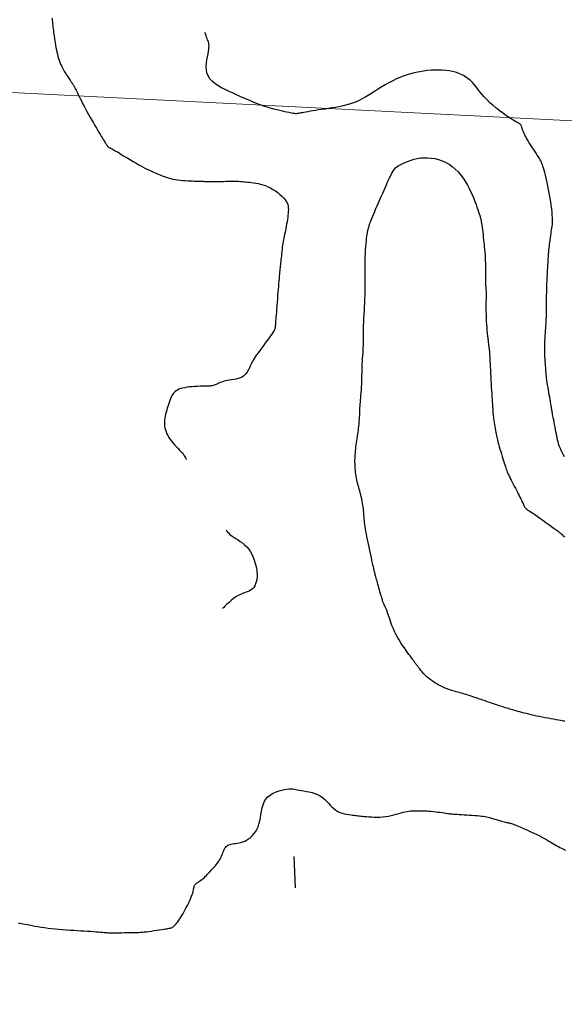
# Model space of a CAD drawing. Header units: millimetres. Extents: x 32690613 to 32693367, y 5343692 to 5344708.
# Tile 96 of 256: x 32692365 to 32692382, y 5343933 to 5343965. Entities that reach past the tile are written whole.
import ezdxf

# ---------------------------------------------------------------- set-up
doc = ezdxf.new("R2010")
doc.units = ezdxf.units.MM
doc.header["$LTSCALE"] = 20
doc.layers.get('0').update_dxf_attribs({"lineweight": 18})
doc.layers.get('Defpoints').update_dxf_attribs({"color": 11, "lineweight": 18})
doc.layers.add('02-DGM_HL_494.00', color=122, linetype='Continuous')
doc.layers.add('02-DGM_HL_494.50', color=132, linetype='Continuous')

# ---------------------------------------------------------------- blocks, each defined once
blk = doc.blocks.new('A$C78070446')
blk.add_line((4469459.192, 5342510.292), (4470208.776, 5342443.041))

msp = doc.modelspace()

# ---------------------------------------------------------------- linework, layer by layer
at = {"layer": '02-DGM_HL_494.00', "elevation": 494, "flags": 128}
for points in [[(32692365.712, 5343964.728), (32692365.716, 5343964.661), (32692365.721, 5343964.599), (32692365.726, 5343964.542), (32692365.732, 5343964.487), (32692365.738, 5343964.434), (32692365.744, 5343964.382), (32692365.751, 5343964.328), (32692365.759, 5343964.272), (32692365.767, 5343964.212), (32692365.776, 5343964.148), (32692365.786, 5343964.079), (32692365.797, 5343964.007), (32692365.808, 5343963.933), (32692365.82, 5343963.859), (32692365.833, 5343963.784), (32692365.848, 5343963.71), (32692365.863, 5343963.639), (32692365.879, 5343963.57), (32692365.896, 5343963.505), (32692365.915, 5343963.441), (32692365.936, 5343963.379), (32692365.958, 5343963.318), (32692365.984, 5343963.258), (32692366.011, 5343963.198), (32692366.042, 5343963.137), (32692366.075, 5343963.075), (32692366.111, 5343963.013), (32692366.148, 5343962.953), (32692366.185, 5343962.894), (32692366.221, 5343962.838), (32692366.255, 5343962.786), (32692366.287, 5343962.739), (32692366.315, 5343962.698), (32692366.338, 5343962.664), (32692366.357, 5343962.636), (32692366.373, 5343962.613), (32692366.386, 5343962.593), (32692366.396, 5343962.577), (32692366.405, 5343962.562), (32692366.414, 5343962.547), (32692366.422, 5343962.533), (32692366.431, 5343962.516), (32692366.441, 5343962.498), (32692366.452, 5343962.476), (32692366.465, 5343962.45), (32692366.481, 5343962.418), (32692366.499, 5343962.381), (32692366.521, 5343962.337), (32692366.547, 5343962.284), (32692366.577, 5343962.223), (32692366.611, 5343962.155), (32692366.648, 5343962.079), (32692366.689, 5343961.999), (32692366.733, 5343961.913), (32692366.779, 5343961.825), (32692366.827, 5343961.734), (32692366.877, 5343961.643), (32692366.928, 5343961.551), (32692366.979, 5343961.46), (32692367.031, 5343961.372), (32692367.081, 5343961.286), (32692367.13, 5343961.204), (32692367.176, 5343961.127), (32692367.219, 5343961.055), (32692367.259, 5343960.99), (32692367.294, 5343960.933), (32692367.324, 5343960.883), (32692367.351, 5343960.839), (32692367.374, 5343960.801), (32692367.394, 5343960.768), (32692367.412, 5343960.739), (32692367.426, 5343960.715), (32692367.439, 5343960.694), (32692367.45, 5343960.675), (32692367.46, 5343960.66), (32692367.469, 5343960.646), (32692367.477, 5343960.634), (32692367.484, 5343960.625), (32692367.491, 5343960.616), (32692367.497, 5343960.609), (32692367.504, 5343960.604), (32692367.512, 5343960.599), (32692367.52, 5343960.594), (32692367.529, 5343960.59), (32692367.54, 5343960.585), (32692367.552, 5343960.579), (32692367.566, 5343960.573), (32692367.583, 5343960.565), (32692367.602, 5343960.556), (32692367.624, 5343960.545), (32692367.65, 5343960.531), (32692367.679, 5343960.514), (32692367.714, 5343960.494), (32692367.754, 5343960.471), (32692367.8, 5343960.443), (32692367.853, 5343960.412), (32692367.913, 5343960.375), (32692367.981, 5343960.334), (32692368.055, 5343960.289), (32692368.134, 5343960.242), (32692368.217, 5343960.192), (32692368.302, 5343960.142), (32692368.387, 5343960.092), (32692368.471, 5343960.044), (32692368.553, 5343959.999), (32692368.631, 5343959.957), (32692368.706, 5343959.918), (32692368.777, 5343959.882), (32692368.846, 5343959.849), (32692368.912, 5343959.818), (32692368.978, 5343959.789), (32692369.042, 5343959.761), (32692369.106, 5343959.734), (32692369.169, 5343959.708), (32692369.233, 5343959.683), (32692369.298, 5343959.658), (32692369.364, 5343959.635), (32692369.433, 5343959.614), (32692369.503, 5343959.594), (32692369.576, 5343959.577), (32692369.652, 5343959.562), (32692369.731, 5343959.55), (32692369.812, 5343959.54), (32692369.894, 5343959.532), (32692369.976, 5343959.526), (32692370.056, 5343959.521), (32692370.133, 5343959.517), (32692370.205, 5343959.515), (32692370.271, 5343959.512), (32692370.33, 5343959.511), (32692370.383, 5343959.509), (32692370.43, 5343959.507), (32692370.473, 5343959.506), (32692370.513, 5343959.505), (32692370.551, 5343959.503), (32692370.587, 5343959.502), (32692370.623, 5343959.501), (32692370.659, 5343959.5), (32692370.697, 5343959.499), (32692370.736, 5343959.498), (32692370.779, 5343959.497), (32692370.824, 5343959.497), (32692370.874, 5343959.496), (32692370.928, 5343959.497), (32692370.988, 5343959.498), (32692371.053, 5343959.499), (32692371.123, 5343959.501), (32692371.196, 5343959.502), (32692371.271, 5343959.504), (32692371.347, 5343959.506), (32692371.421, 5343959.507), (32692371.493, 5343959.507), (32692371.562, 5343959.507), (32692371.625, 5343959.506), (32692371.685, 5343959.503), (32692371.742, 5343959.5), (32692371.798, 5343959.495), (32692371.853, 5343959.49), (32692371.909, 5343959.485), (32692371.966, 5343959.478), (32692372.027, 5343959.471), (32692372.092, 5343959.464), (32692372.161, 5343959.455), (32692372.233, 5343959.444), (32692372.307, 5343959.43), (32692372.384, 5343959.413), (32692372.463, 5343959.391), (32692372.543, 5343959.364), (32692372.624, 5343959.33), (32692372.705, 5343959.29), (32692372.785, 5343959.245), (32692372.863, 5343959.195), (32692372.937, 5343959.141), (32692373.006, 5343959.085), (32692373.069, 5343959.028), (32692373.124, 5343958.971), (32692373.171, 5343958.915), (32692373.208, 5343958.862), (32692373.236, 5343958.809), (32692373.256, 5343958.758), (32692373.269, 5343958.706), (32692373.276, 5343958.653), (32692373.278, 5343958.599), (32692373.276, 5343958.542), (32692373.271, 5343958.481), (32692373.264, 5343958.416), (32692373.256, 5343958.348), (32692373.246, 5343958.278), (32692373.234, 5343958.206), (32692373.222, 5343958.134), (32692373.209, 5343958.063), (32692373.196, 5343957.994), (32692373.183, 5343957.927), (32692373.171, 5343957.864), (32692373.158, 5343957.805), (32692373.146, 5343957.747), (32692373.134, 5343957.69), (32692373.123, 5343957.634), (32692373.112, 5343957.576), (32692373.102, 5343957.518), (32692373.092, 5343957.456), (32692373.083, 5343957.392), (32692373.075, 5343957.325), (32692373.067, 5343957.257), (32692373.06, 5343957.189), (32692373.053, 5343957.122), (32692373.047, 5343957.057), (32692373.041, 5343956.995), (32692373.035, 5343956.938), (32692373.029, 5343956.885), (32692373.024, 5343956.836), (32692373.018, 5343956.79), (32692373.013, 5343956.744), (32692373.007, 5343956.698), (32692373.002, 5343956.648), (32692372.996, 5343956.595), (32692372.99, 5343956.535), (32692372.984, 5343956.469), (32692372.978, 5343956.396), (32692372.971, 5343956.316), (32692372.964, 5343956.231), (32692372.957, 5343956.14), (32692372.949, 5343956.045), (32692372.941, 5343955.945), (32692372.933, 5343955.842), (32692372.925, 5343955.736), (32692372.916, 5343955.629), (32692372.908, 5343955.523), (32692372.9, 5343955.42), (32692372.893, 5343955.323), (32692372.886, 5343955.233), (32692372.88, 5343955.152), (32692372.874, 5343955.083), (32692372.87, 5343955.027), (32692372.867, 5343954.982), (32692372.865, 5343954.948), (32692372.863, 5343954.923), (32692372.862, 5343954.904), (32692372.861, 5343954.891), (32692372.861, 5343954.881), (32692372.86, 5343954.873), (32692372.86, 5343954.865), (32692372.859, 5343954.858), (32692372.858, 5343954.85), (32692372.857, 5343954.842), (32692372.856, 5343954.833), (32692372.854, 5343954.823), (32692372.852, 5343954.812), (32692372.849, 5343954.8), (32692372.845, 5343954.787), (32692372.839, 5343954.771), (32692372.83, 5343954.751), (32692372.818, 5343954.726), (32692372.801, 5343954.695), (32692372.777, 5343954.658), (32692372.747, 5343954.611), (32692372.709, 5343954.556), (32692372.662, 5343954.49), (32692372.608, 5343954.416), (32692372.549, 5343954.337), (32692372.488, 5343954.254), (32692372.426, 5343954.171), (32692372.366, 5343954.09), (32692372.31, 5343954.013), (32692372.26, 5343953.943), (32692372.218, 5343953.882), (32692372.183, 5343953.828), (32692372.154, 5343953.781), (32692372.129, 5343953.738), (32692372.108, 5343953.698), (32692372.089, 5343953.659), (32692372.07, 5343953.62), (32692372.052, 5343953.579), (32692372.032, 5343953.535), (32692372.009, 5343953.489), (32692371.984, 5343953.442), (32692371.955, 5343953.395), (32692371.921, 5343953.349), (32692371.883, 5343953.307), (32692371.838, 5343953.268), (32692371.787, 5343953.235), (32692371.729, 5343953.209), (32692371.666, 5343953.187), (32692371.599, 5343953.17), (32692371.529, 5343953.156), (32692371.458, 5343953.145), (32692371.387, 5343953.133), (32692371.319, 5343953.122), (32692371.255, 5343953.109), (32692371.195, 5343953.093), (32692371.141, 5343953.076), (32692371.091, 5343953.057), (32692371.046, 5343953.037), (32692371.004, 5343953.019), (32692370.966, 5343953.001), (32692370.931, 5343952.985), (32692370.899, 5343952.972), (32692370.869, 5343952.962), (32692370.84, 5343952.955), (32692370.81, 5343952.95), (32692370.778, 5343952.947), (32692370.742, 5343952.946), (32692370.7, 5343952.945), (32692370.652, 5343952.945), (32692370.594, 5343952.944), (32692370.527, 5343952.943), (32692370.451, 5343952.94), (32692370.37, 5343952.937), (32692370.285, 5343952.932), (32692370.199, 5343952.925), (32692370.114, 5343952.917), (32692370.033, 5343952.907), (32692369.957, 5343952.895), (32692369.888, 5343952.881), (32692369.827, 5343952.864), (32692369.772, 5343952.843), (32692369.723, 5343952.82), (32692369.68, 5343952.793), (32692369.641, 5343952.762), (32692369.607, 5343952.726), (32692369.576, 5343952.686), (32692369.547, 5343952.64), (32692369.522, 5343952.591), (32692369.498, 5343952.537), (32692369.476, 5343952.48), (32692369.455, 5343952.421), (32692369.436, 5343952.36), (32692369.417, 5343952.297), (32692369.399, 5343952.234), (32692369.38, 5343952.171), (32692369.363, 5343952.107), (32692369.346, 5343952.044), (32692369.332, 5343951.981), (32692369.32, 5343951.918), (32692369.312, 5343951.855), (32692369.307, 5343951.793), (32692369.307, 5343951.73), (32692369.312, 5343951.668), (32692369.322, 5343951.606), (32692369.338, 5343951.544), (32692369.359, 5343951.482), (32692369.384, 5343951.42), (32692369.415, 5343951.359), (32692369.452, 5343951.298), (32692369.493, 5343951.237), (32692369.54, 5343951.176), (32692369.59, 5343951.116), (32692369.642, 5343951.057), (32692369.695, 5343951), (32692369.747, 5343950.944), (32692369.796, 5343950.891), (32692369.842, 5343950.841), (32692369.882, 5343950.794), (32692369.916, 5343950.75), (32692369.943, 5343950.711), (32692369.964, 5343950.677), (32692369.98, 5343950.647), (32692369.992, 5343950.623), (32692369.999, 5343950.606), (32692370.003, 5343950.594), (32692370.005, 5343950.59)], [(32692382.124, 5343950.681), (32692382.084, 5343950.754), (32692382.048, 5343950.823), (32692382.017, 5343950.886), (32692381.992, 5343950.942), (32692381.972, 5343950.989), (32692381.956, 5343951.03), (32692381.943, 5343951.065), (32692381.934, 5343951.094), (32692381.927, 5343951.119), (32692381.922, 5343951.139), (32692381.918, 5343951.156), (32692381.915, 5343951.171), (32692381.911, 5343951.184), (32692381.907, 5343951.199), (32692381.903, 5343951.216), (32692381.898, 5343951.238), (32692381.892, 5343951.267), (32692381.884, 5343951.304), (32692381.874, 5343951.352), (32692381.863, 5343951.411), (32692381.849, 5343951.48), (32692381.835, 5343951.555), (32692381.819, 5343951.634), (32692381.804, 5343951.715), (32692381.789, 5343951.793), (32692381.775, 5343951.867), (32692381.762, 5343951.934), (32692381.751, 5343951.991), (32692381.742, 5343952.04), (32692381.734, 5343952.081), (32692381.728, 5343952.116), (32692381.722, 5343952.146), (32692381.717, 5343952.173), (32692381.713, 5343952.198), (32692381.709, 5343952.223), (32692381.705, 5343952.248), (32692381.701, 5343952.275), (32692381.696, 5343952.304), (32692381.691, 5343952.338), (32692381.685, 5343952.376), (32692381.678, 5343952.419), (32692381.669, 5343952.47), (32692381.659, 5343952.528), (32692381.648, 5343952.594), (32692381.635, 5343952.667), (32692381.621, 5343952.744), (32692381.608, 5343952.825), (32692381.594, 5343952.906), (32692381.581, 5343952.986), (32692381.568, 5343953.063), (32692381.558, 5343953.135), (32692381.549, 5343953.201), (32692381.542, 5343953.262), (32692381.536, 5343953.319), (32692381.532, 5343953.373), (32692381.528, 5343953.426), (32692381.524, 5343953.481), (32692381.52, 5343953.537), (32692381.516, 5343953.597), (32692381.512, 5343953.662), (32692381.507, 5343953.731), (32692381.502, 5343953.805), (32692381.497, 5343953.883), (32692381.493, 5343953.963), (32692381.49, 5343954.047), (32692381.488, 5343954.132), (32692381.488, 5343954.219), (32692381.49, 5343954.307), (32692381.494, 5343954.396), (32692381.499, 5343954.483), (32692381.504, 5343954.568), (32692381.51, 5343954.651), (32692381.516, 5343954.728), (32692381.522, 5343954.801), (32692381.527, 5343954.867), (32692381.531, 5343954.927), (32692381.535, 5343954.979), (32692381.537, 5343955.026), (32692381.539, 5343955.068), (32692381.54, 5343955.106), (32692381.541, 5343955.141), (32692381.541, 5343955.174), (32692381.542, 5343955.206), (32692381.542, 5343955.237), (32692381.542, 5343955.27), (32692381.543, 5343955.303), (32692381.543, 5343955.34), (32692381.544, 5343955.38), (32692381.544, 5343955.426), (32692381.545, 5343955.477), (32692381.545, 5343955.536), (32692381.546, 5343955.603), (32692381.547, 5343955.677), (32692381.548, 5343955.757), (32692381.55, 5343955.844), (32692381.551, 5343955.935), (32692381.554, 5343956.031), (32692381.557, 5343956.131), (32692381.56, 5343956.233), (32692381.564, 5343956.337), (32692381.569, 5343956.441), (32692381.574, 5343956.544), (32692381.58, 5343956.644), (32692381.585, 5343956.738), (32692381.59, 5343956.826), (32692381.595, 5343956.905), (32692381.599, 5343956.973), (32692381.602, 5343957.03), (32692381.605, 5343957.078), (32692381.608, 5343957.118), (32692381.611, 5343957.154), (32692381.613, 5343957.189), (32692381.616, 5343957.224), (32692381.62, 5343957.263), (32692381.625, 5343957.308), (32692381.63, 5343957.361), (32692381.637, 5343957.421), (32692381.644, 5343957.486), (32692381.652, 5343957.554), (32692381.661, 5343957.625), (32692381.67, 5343957.695), (32692381.68, 5343957.764), (32692381.69, 5343957.829), (32692381.7, 5343957.89), (32692381.709, 5343957.947), (32692381.719, 5343958.003), (32692381.726, 5343958.06), (32692381.733, 5343958.119), (32692381.737, 5343958.183), (32692381.738, 5343958.253), (32692381.737, 5343958.331), (32692381.732, 5343958.42), (32692381.723, 5343958.516), (32692381.712, 5343958.62), (32692381.699, 5343958.729), (32692381.683, 5343958.842), (32692381.665, 5343958.957), (32692381.645, 5343959.073), (32692381.624, 5343959.188), (32692381.602, 5343959.299), (32692381.579, 5343959.408), (32692381.556, 5343959.511), (32692381.533, 5343959.609), (32692381.511, 5343959.701), (32692381.489, 5343959.785), (32692381.469, 5343959.861), (32692381.45, 5343959.928), (32692381.433, 5343959.985), (32692381.416, 5343960.034), (32692381.4, 5343960.078), (32692381.383, 5343960.118), (32692381.364, 5343960.156), (32692381.342, 5343960.196), (32692381.317, 5343960.238), (32692381.287, 5343960.286), (32692381.251, 5343960.341), (32692381.211, 5343960.402), (32692381.169, 5343960.467), (32692381.124, 5343960.535), (32692381.079, 5343960.604), (32692381.035, 5343960.673), (32692380.992, 5343960.739), (32692380.953, 5343960.803), (32692380.919, 5343960.861), (32692380.889, 5343960.915), (32692380.862, 5343960.965), (32692380.84, 5343961.011), (32692380.82, 5343961.053), (32692380.804, 5343961.091), (32692380.79, 5343961.127), (32692380.778, 5343961.16), (32692380.768, 5343961.19), (32692380.76, 5343961.219), (32692380.752, 5343961.245), (32692380.744, 5343961.268), (32692380.737, 5343961.289), (32692380.728, 5343961.308), (32692380.718, 5343961.324), (32692380.706, 5343961.337), (32692380.692, 5343961.348), (32692380.674, 5343961.358), (32692380.65, 5343961.369), (32692380.62, 5343961.383), (32692380.583, 5343961.401), (32692380.536, 5343961.426), (32692380.478, 5343961.459), (32692380.409, 5343961.501), (32692380.327, 5343961.555), (32692380.235, 5343961.619), (32692380.135, 5343961.691), (32692380.031, 5343961.77), (32692379.926, 5343961.854), (32692379.822, 5343961.941), (32692379.723, 5343962.03), (32692379.632, 5343962.119), (32692379.55, 5343962.206), (32692379.476, 5343962.292), (32692379.41, 5343962.374), (32692379.347, 5343962.454), (32692379.288, 5343962.53), (32692379.23, 5343962.602), (32692379.17, 5343962.669), (32692379.107, 5343962.732), (32692379.04, 5343962.789), (32692378.967, 5343962.841), (32692378.89, 5343962.888), (32692378.808, 5343962.929), (32692378.72, 5343962.965), (32692378.628, 5343962.995), (32692378.53, 5343963.02), (32692378.428, 5343963.039), (32692378.321, 5343963.053), (32692378.209, 5343963.062), (32692378.094, 5343963.066), (32692377.975, 5343963.064), (32692377.855, 5343963.058), (32692377.732, 5343963.047), (32692377.608, 5343963.031), (32692377.484, 5343963.01), (32692377.36, 5343962.985), (32692377.236, 5343962.956), (32692377.112, 5343962.921), (32692376.989, 5343962.881), (32692376.865, 5343962.835), (32692376.742, 5343962.784), (32692376.62, 5343962.726), (32692376.497, 5343962.662), (32692376.375, 5343962.592), (32692376.252, 5343962.517), (32692376.13, 5343962.439), (32692376.008, 5343962.361), (32692375.886, 5343962.284), (32692375.764, 5343962.21), (32692375.642, 5343962.142), (32692375.519, 5343962.081), (32692375.396, 5343962.029), (32692375.273, 5343961.985), (32692375.15, 5343961.949), (32692375.029, 5343961.919), (32692374.909, 5343961.893), (32692374.791, 5343961.872), (32692374.674, 5343961.853), (32692374.561, 5343961.835), (32692374.451, 5343961.819), (32692374.344, 5343961.803), (32692374.243, 5343961.787), (32692374.147, 5343961.772), (32692374.057, 5343961.758), (32692373.973, 5343961.745), (32692373.898, 5343961.732), (32692373.832, 5343961.721), (32692373.774, 5343961.71), (32692373.725, 5343961.701), (32692373.682, 5343961.692), (32692373.645, 5343961.685), (32692373.613, 5343961.679), (32692373.585, 5343961.674), (32692373.559, 5343961.671), (32692373.533, 5343961.669), (32692373.508, 5343961.669), (32692373.482, 5343961.671), (32692373.453, 5343961.674), (32692373.42, 5343961.678), (32692373.383, 5343961.685), (32692373.34, 5343961.693), (32692373.29, 5343961.704), (32692373.231, 5343961.716), (32692373.164, 5343961.73), (32692373.087, 5343961.747), (32692373.003, 5343961.766), (32692372.912, 5343961.788), (32692372.814, 5343961.813), (32692372.71, 5343961.842), (32692372.602, 5343961.875), (32692372.49, 5343961.912), (32692372.374, 5343961.954), (32692372.255, 5343961.999), (32692372.134, 5343962.048), (32692372.011, 5343962.1), (32692371.886, 5343962.154), (32692371.76, 5343962.21), (32692371.634, 5343962.266), (32692371.506, 5343962.324), (32692371.379, 5343962.382), (32692371.255, 5343962.441), (32692371.136, 5343962.502), (32692371.024, 5343962.566), (32692370.923, 5343962.634), (32692370.835, 5343962.708), (32692370.761, 5343962.789), (32692370.706, 5343962.876), (32692370.671, 5343962.972), (32692370.652, 5343963.074), (32692370.648, 5343963.18), (32692370.654, 5343963.285), (32692370.668, 5343963.389), (32692370.685, 5343963.489), (32692370.704, 5343963.581), (32692370.719, 5343963.663), (32692370.73, 5343963.734), (32692370.735, 5343963.794), (32692370.736, 5343963.845), (32692370.732, 5343963.89), (32692370.726, 5343963.929), (32692370.716, 5343963.966), (32692370.704, 5343964.002), (32692370.69, 5343964.039), (32692370.675, 5343964.078), (32692370.66, 5343964.118), (32692370.646, 5343964.157), (32692370.632, 5343964.193), (32692370.62, 5343964.225), (32692370.611, 5343964.25), (32692370.604, 5343964.267), (32692370.602, 5343964.273)], [(32692371.289, 5343948.331), (32692371.292, 5343948.326), (32692371.3, 5343948.314), (32692371.313, 5343948.295), (32692371.333, 5343948.271), (32692371.359, 5343948.242), (32692371.392, 5343948.209), (32692371.432, 5343948.174), (32692371.481, 5343948.138), (32692371.537, 5343948.101), (32692371.599, 5343948.062), (32692371.666, 5343948.02), (32692371.736, 5343947.974), (32692371.806, 5343947.922), (32692371.877, 5343947.864), (32692371.944, 5343947.797), (32692372.007, 5343947.721), (32692372.065, 5343947.635), (32692372.116, 5343947.541), (32692372.16, 5343947.44), (32692372.198, 5343947.336), (32692372.228, 5343947.23), (32692372.252, 5343947.125), (32692372.267, 5343947.023), (32692372.275, 5343946.926), (32692372.274, 5343946.836), (32692372.266, 5343946.753), (32692372.251, 5343946.678), (32692372.23, 5343946.611), (32692372.202, 5343946.551), (32692372.168, 5343946.499), (32692372.13, 5343946.455), (32692372.086, 5343946.418), (32692372.038, 5343946.388), (32692371.987, 5343946.364), (32692371.931, 5343946.342), (32692371.872, 5343946.322), (32692371.809, 5343946.299), (32692371.742, 5343946.272), (32692371.673, 5343946.238), (32692371.6, 5343946.196), (32692371.525, 5343946.143), (32692371.45, 5343946.084), (32692371.378, 5343946.021), (32692371.312, 5343945.96), (32692371.255, 5343945.906), (32692371.211, 5343945.861), (32692371.182, 5343945.831), (32692371.172, 5343945.82)], [(32692364.634, 5343935.751), (32692364.681, 5343935.747), (32692364.729, 5343935.74), (32692364.781, 5343935.731), (32692364.84, 5343935.718), (32692364.908, 5343935.704), (32692364.984, 5343935.689), (32692365.068, 5343935.672), (32692365.159, 5343935.655), (32692365.257, 5343935.637), (32692365.36, 5343935.62), (32692365.467, 5343935.604), (32692365.579, 5343935.589), (32692365.693, 5343935.575), (32692365.81, 5343935.563), (32692365.929, 5343935.553), (32692366.048, 5343935.543), (32692366.168, 5343935.534), (32692366.286, 5343935.526), (32692366.404, 5343935.519), (32692366.519, 5343935.512), (32692366.631, 5343935.505), (32692366.74, 5343935.498), (32692366.844, 5343935.492), (32692366.943, 5343935.486), (32692367.035, 5343935.48), (32692367.12, 5343935.474), (32692367.196, 5343935.468), (32692367.264, 5343935.463), (32692367.322, 5343935.458), (32692367.373, 5343935.453), (32692367.418, 5343935.449), (32692367.461, 5343935.445), (32692367.503, 5343935.442), (32692367.548, 5343935.44), (32692367.597, 5343935.438), (32692367.652, 5343935.438), (32692367.717, 5343935.438), (32692367.788, 5343935.439), (32692367.864, 5343935.44), (32692367.943, 5343935.442), (32692368.022, 5343935.444), (32692368.099, 5343935.446), (32692368.172, 5343935.448), (32692368.238, 5343935.449), (32692368.297, 5343935.449), (32692368.349, 5343935.449), (32692368.397, 5343935.45), (32692368.444, 5343935.45), (32692368.491, 5343935.451), (32692368.541, 5343935.454), (32692368.596, 5343935.458), (32692368.659, 5343935.465), (32692368.73, 5343935.474), (32692368.809, 5343935.484), (32692368.893, 5343935.496), (32692368.978, 5343935.509), (32692369.063, 5343935.522), (32692369.145, 5343935.535), (32692369.22, 5343935.546), (32692369.288, 5343935.556), (32692369.345, 5343935.564), (32692369.392, 5343935.571), (32692369.431, 5343935.577), (32692369.463, 5343935.582), (32692369.49, 5343935.587), (32692369.513, 5343935.593), (32692369.533, 5343935.6), (32692369.552, 5343935.608), (32692369.571, 5343935.619), (32692369.591, 5343935.633), (32692369.611, 5343935.649), (32692369.633, 5343935.669), (32692369.656, 5343935.694), (32692369.68, 5343935.722), (32692369.707, 5343935.756), (32692369.735, 5343935.794), (32692369.766, 5343935.838), (32692369.799, 5343935.887), (32692369.833, 5343935.941), (32692369.868, 5343935.997), (32692369.904, 5343936.057), (32692369.939, 5343936.119), (32692369.975, 5343936.182), (32692370.009, 5343936.246), (32692370.043, 5343936.309), (32692370.074, 5343936.373), (32692370.104, 5343936.435), (32692370.132, 5343936.495), (32692370.157, 5343936.554), (32692370.179, 5343936.61), (32692370.198, 5343936.663), (32692370.214, 5343936.712), (32692370.226, 5343936.758), (32692370.235, 5343936.799), (32692370.242, 5343936.837), (32692370.249, 5343936.872), (32692370.256, 5343936.903), (32692370.264, 5343936.931), (32692370.274, 5343936.957), (32692370.287, 5343936.979), (32692370.303, 5343937), (32692370.324, 5343937.018), (32692370.347, 5343937.036), (32692370.374, 5343937.054), (32692370.403, 5343937.072), (32692370.435, 5343937.093), (32692370.468, 5343937.115), (32692370.503, 5343937.141), (32692370.539, 5343937.17), (32692370.576, 5343937.203), (32692370.613, 5343937.238), (32692370.652, 5343937.277), (32692370.691, 5343937.317), (32692370.731, 5343937.359), (32692370.77, 5343937.401), (32692370.81, 5343937.444), (32692370.85, 5343937.488), (32692370.89, 5343937.531), (32692370.928, 5343937.575), (32692370.966, 5343937.619), (32692371.001, 5343937.663), (32692371.035, 5343937.708), (32692371.065, 5343937.754), (32692371.093, 5343937.8), (32692371.117, 5343937.847), (32692371.138, 5343937.895), (32692371.157, 5343937.942), (32692371.175, 5343937.987), (32692371.192, 5343938.031), (32692371.209, 5343938.072), (32692371.226, 5343938.111), (32692371.245, 5343938.145), (32692371.265, 5343938.175), (32692371.288, 5343938.2), (32692371.314, 5343938.222), (32692371.342, 5343938.24), (32692371.374, 5343938.256), (32692371.409, 5343938.269), (32692371.448, 5343938.279), (32692371.491, 5343938.288), (32692371.538, 5343938.296), (32692371.589, 5343938.303), (32692371.643, 5343938.311), (32692371.699, 5343938.322), (32692371.758, 5343938.335), (32692371.818, 5343938.353), (32692371.879, 5343938.376), (32692371.94, 5343938.406), (32692372.001, 5343938.444), (32692372.061, 5343938.489), (32692372.118, 5343938.542), (32692372.173, 5343938.603), (32692372.222, 5343938.671), (32692372.267, 5343938.747), (32692372.306, 5343938.831), (32692372.337, 5343938.922), (32692372.361, 5343939.02), (32692372.38, 5343939.124), (32692372.397, 5343939.23), (32692372.415, 5343939.336), (32692372.437, 5343939.441), (32692372.466, 5343939.541), (32692372.504, 5343939.634), (32692372.556, 5343939.718), (32692372.623, 5343939.791), (32692372.703, 5343939.854), (32692372.79, 5343939.906), (32692372.883, 5343939.949), (32692372.978, 5343939.983), (32692373.069, 5343940.01), (32692373.155, 5343940.029), (32692373.23, 5343940.042), (32692373.294, 5343940.049), (32692373.347, 5343940.052), (32692373.392, 5343940.05), (32692373.434, 5343940.045), (32692373.475, 5343940.037), (32692373.518, 5343940.028), (32692373.567, 5343940.017), (32692373.624, 5343940.005), (32692373.693, 5343939.994), (32692373.771, 5343939.981), (32692373.856, 5343939.967), (32692373.945, 5343939.949), (32692374.036, 5343939.927), (32692374.127, 5343939.9), (32692374.214, 5343939.866), (32692374.295, 5343939.824), (32692374.369, 5343939.774), (32692374.437, 5343939.717), (32692374.499, 5343939.656), (32692374.558, 5343939.593), (32692374.616, 5343939.53), (32692374.673, 5343939.47), (32692374.732, 5343939.414), (32692374.794, 5343939.365), (32692374.86, 5343939.325), (32692374.93, 5343939.294), (32692375.002, 5343939.269), (32692375.074, 5343939.25), (32692375.144, 5343939.236), (32692375.212, 5343939.226), (32692375.276, 5343939.218), (32692375.334, 5343939.211), (32692375.385, 5343939.205), (32692375.431, 5343939.199), (32692375.474, 5343939.193), (32692375.515, 5343939.188), (32692375.558, 5343939.182), (32692375.604, 5343939.176), (32692375.655, 5343939.17), (32692375.714, 5343939.164), (32692375.781, 5343939.158), (32692375.856, 5343939.152), (32692375.938, 5343939.147), (32692376.024, 5343939.144), (32692376.115, 5343939.143), (32692376.207, 5343939.145), (32692376.3, 5343939.15), (32692376.392, 5343939.16), (32692376.482, 5343939.174), (32692376.57, 5343939.192), (32692376.654, 5343939.212), (32692376.735, 5343939.234), (32692376.813, 5343939.256), (32692376.886, 5343939.278), (32692376.956, 5343939.297), (32692377.02, 5343939.314), (32692377.08, 5343939.326), (32692377.135, 5343939.336), (32692377.186, 5343939.342), (32692377.234, 5343939.346), (32692377.279, 5343939.348), (32692377.322, 5343939.349), (32692377.363, 5343939.349), (32692377.404, 5343939.349), (32692377.444, 5343939.349), (32692377.484, 5343939.349), (32692377.526, 5343939.349), (32692377.569, 5343939.349), (32692377.616, 5343939.348), (32692377.666, 5343939.346), (32692377.72, 5343939.343), (32692377.78, 5343939.338), (32692377.846, 5343939.332), (32692377.916, 5343939.324), (32692377.988, 5343939.316), (32692378.061, 5343939.306), (32692378.132, 5343939.297), (32692378.201, 5343939.288), (32692378.265, 5343939.279), (32692378.322, 5343939.271), (32692378.371, 5343939.264), (32692378.415, 5343939.258), (32692378.454, 5343939.253), (32692378.493, 5343939.248), (32692378.532, 5343939.244), (32692378.576, 5343939.24), (32692378.625, 5343939.237), (32692378.682, 5343939.233), (32692378.75, 5343939.229), (32692378.826, 5343939.225), (32692378.909, 5343939.221), (32692378.995, 5343939.216), (32692379.082, 5343939.211), (32692379.169, 5343939.205), (32692379.252, 5343939.199), (32692379.33, 5343939.193), (32692379.4, 5343939.186), (32692379.464, 5343939.178), (32692379.522, 5343939.17), (32692379.576, 5343939.161), (32692379.627, 5343939.15), (32692379.677, 5343939.139), (32692379.727, 5343939.127), (32692379.777, 5343939.113), (32692379.83, 5343939.098), (32692379.885, 5343939.081), (32692379.939, 5343939.065), (32692379.994, 5343939.048), (32692380.048, 5343939.032), (32692380.099, 5343939.017), (32692380.147, 5343939.003), (32692380.192, 5343938.991), (32692380.231, 5343938.981), (32692380.268, 5343938.973), (32692380.301, 5343938.966), (32692380.333, 5343938.959), (32692380.364, 5343938.953), (32692380.395, 5343938.945), (32692380.428, 5343938.936), (32692380.463, 5343938.925), (32692380.502, 5343938.912), (32692380.544, 5343938.896), (32692380.589, 5343938.877), (32692380.638, 5343938.857), (32692380.69, 5343938.834), (32692380.746, 5343938.809), (32692380.805, 5343938.783), (32692380.867, 5343938.755), (32692380.932, 5343938.725), (32692381, 5343938.695), (32692381.069, 5343938.663), (32692381.139, 5343938.63), (32692381.21, 5343938.596), (32692381.28, 5343938.562), (32692381.349, 5343938.528), (32692381.416, 5343938.493), (32692381.48, 5343938.458), (32692381.542, 5343938.423), (32692381.602, 5343938.388), (32692381.659, 5343938.354), (32692381.715, 5343938.321), (32692381.769, 5343938.288), (32692381.822, 5343938.257), (32692381.874, 5343938.227), (32692381.925, 5343938.199), (32692381.974, 5343938.172), (32692382.022, 5343938.147), (32692382.069, 5343938.124), (32692382.113, 5343938.103), (32692382.156, 5343938.084)], [(32692373.501, 5343936.882), (32692373.462, 5343937.882)]]:
    msp.add_lwpolyline(points, dxfattribs=at)
at = {"layer": '02-DGM_HL_494.50', "elevation": 494.5, "flags": 128}
msp.add_lwpolyline([(32692382.132, 5343942.213), (32692382.093, 5343942.22), (32692382.047, 5343942.229), (32692381.992, 5343942.239), (32692381.926, 5343942.25), (32692381.853, 5343942.263), (32692381.772, 5343942.277), (32692381.686, 5343942.292), (32692381.596, 5343942.309), (32692381.504, 5343942.326), (32692381.411, 5343942.344), (32692381.319, 5343942.362), (32692381.229, 5343942.381), (32692381.142, 5343942.4), (32692381.058, 5343942.419), (32692380.977, 5343942.438), (32692380.899, 5343942.457), (32692380.825, 5343942.476), (32692380.755, 5343942.494), (32692380.69, 5343942.511), (32692380.629, 5343942.528), (32692380.572, 5343942.544), (32692380.518, 5343942.559), (32692380.467, 5343942.574), (32692380.418, 5343942.589), (32692380.37, 5343942.603), (32692380.323, 5343942.617), (32692380.276, 5343942.631), (32692380.229, 5343942.646), (32692380.181, 5343942.661), (32692380.132, 5343942.676), (32692380.08, 5343942.692), (32692380.027, 5343942.709), (32692379.972, 5343942.727), (32692379.913, 5343942.746), (32692379.851, 5343942.767), (32692379.786, 5343942.79), (32692379.719, 5343942.813), (32692379.649, 5343942.838), (32692379.579, 5343942.863), (32692379.509, 5343942.888), (32692379.44, 5343942.912), (32692379.372, 5343942.936), (32692379.308, 5343942.958), (32692379.247, 5343942.979), (32692379.189, 5343942.999), (32692379.134, 5343943.017), (32692379.08, 5343943.035), (32692379.028, 5343943.051), (32692378.976, 5343943.067), (32692378.924, 5343943.083), (32692378.87, 5343943.099), (32692378.816, 5343943.114), (32692378.76, 5343943.13), (32692378.705, 5343943.145), (32692378.651, 5343943.16), (32692378.598, 5343943.175), (32692378.548, 5343943.189), (32692378.502, 5343943.203), (32692378.46, 5343943.215), (32692378.423, 5343943.227), (32692378.389, 5343943.238), (32692378.359, 5343943.249), (32692378.329, 5343943.261), (32692378.299, 5343943.274), (32692378.267, 5343943.288), (32692378.233, 5343943.304), (32692378.194, 5343943.323), (32692378.15, 5343943.345), (32692378.102, 5343943.371), (32692378.05, 5343943.399), (32692377.994, 5343943.431), (32692377.938, 5343943.465), (32692377.88, 5343943.504), (32692377.823, 5343943.545), (32692377.766, 5343943.59), (32692377.712, 5343943.639), (32692377.66, 5343943.689), (32692377.611, 5343943.741), (32692377.565, 5343943.792), (32692377.523, 5343943.842), (32692377.484, 5343943.89), (32692377.45, 5343943.934), (32692377.421, 5343943.972), (32692377.396, 5343944.005), (32692377.375, 5343944.032), (32692377.358, 5343944.055), (32692377.344, 5343944.074), (32692377.333, 5343944.091), (32692377.322, 5343944.105), (32692377.313, 5343944.118), (32692377.304, 5343944.131), (32692377.294, 5343944.144), (32692377.283, 5343944.16), (32692377.269, 5343944.178), (32692377.253, 5343944.2), (32692377.232, 5343944.228), (32692377.207, 5343944.262), (32692377.177, 5343944.304), (32692377.14, 5343944.354), (32692377.096, 5343944.415), (32692377.046, 5343944.483), (32692376.993, 5343944.56), (32692376.937, 5343944.641), (32692376.881, 5343944.728), (32692376.825, 5343944.817), (32692376.772, 5343944.907), (32692376.723, 5343944.998), (32692376.679, 5343945.088), (32692376.64, 5343945.175), (32692376.606, 5343945.261), (32692376.575, 5343945.343), (32692376.548, 5343945.421), (32692376.523, 5343945.496), (32692376.5, 5343945.566), (32692376.478, 5343945.63), (32692376.457, 5343945.689), (32692376.437, 5343945.743), (32692376.417, 5343945.791), (32692376.399, 5343945.835), (32692376.381, 5343945.874), (32692376.365, 5343945.909), (32692376.351, 5343945.941), (32692376.337, 5343945.97), (32692376.326, 5343945.996), (32692376.315, 5343946.021), (32692376.306, 5343946.045), (32692376.297, 5343946.07), (32692376.288, 5343946.097), (32692376.278, 5343946.128), (32692376.267, 5343946.163), (32692376.256, 5343946.204), (32692376.242, 5343946.251), (32692376.228, 5343946.304), (32692376.212, 5343946.361), (32692376.196, 5343946.421), (32692376.179, 5343946.482), (32692376.163, 5343946.543), (32692376.147, 5343946.602), (32692376.131, 5343946.657), (32692376.117, 5343946.709), (32692376.104, 5343946.756), (32692376.092, 5343946.799), (32692376.081, 5343946.838), (32692376.071, 5343946.873), (32692376.062, 5343946.904), (32692376.054, 5343946.932), (32692376.048, 5343946.956), (32692376.042, 5343946.978), (32692376.036, 5343946.999), (32692376.031, 5343947.021), (32692376.025, 5343947.045), (32692376.018, 5343947.075), (32692376.01, 5343947.111), (32692376, 5343947.156), (32692375.988, 5343947.212), (32692375.973, 5343947.28), (32692375.956, 5343947.359), (32692375.937, 5343947.446), (32692375.917, 5343947.54), (32692375.896, 5343947.639), (32692375.874, 5343947.739), (32692375.853, 5343947.84), (32692375.833, 5343947.939), (32692375.814, 5343948.034), (32692375.796, 5343948.126), (32692375.779, 5343948.213), (32692375.764, 5343948.296), (32692375.75, 5343948.374), (32692375.738, 5343948.448), (32692375.728, 5343948.518), (32692375.72, 5343948.582), (32692375.713, 5343948.642), (32692375.707, 5343948.698), (32692375.703, 5343948.752), (32692375.699, 5343948.804), (32692375.695, 5343948.855), (32692375.691, 5343948.907), (32692375.686, 5343948.96), (32692375.679, 5343949.016), (32692375.671, 5343949.075), (32692375.662, 5343949.137), (32692375.651, 5343949.201), (32692375.639, 5343949.266), (32692375.626, 5343949.332), (32692375.612, 5343949.398), (32692375.597, 5343949.463), (32692375.581, 5343949.526), (32692375.565, 5343949.587), (32692375.548, 5343949.646), (32692375.531, 5343949.703), (32692375.515, 5343949.76), (32692375.499, 5343949.817), (32692375.484, 5343949.875), (32692375.47, 5343949.933), (32692375.457, 5343949.994), (32692375.446, 5343950.057), (32692375.437, 5343950.121), (32692375.429, 5343950.187), (32692375.423, 5343950.254), (32692375.418, 5343950.32), (32692375.414, 5343950.386), (32692375.412, 5343950.451), (32692375.411, 5343950.515), (32692375.411, 5343950.577), (32692375.412, 5343950.637), (32692375.415, 5343950.696), (32692375.418, 5343950.754), (32692375.423, 5343950.813), (32692375.429, 5343950.873), (32692375.435, 5343950.934), (32692375.443, 5343950.998), (32692375.452, 5343951.063), (32692375.461, 5343951.131), (32692375.471, 5343951.2), (32692375.481, 5343951.27), (32692375.491, 5343951.34), (32692375.501, 5343951.408), (32692375.51, 5343951.475), (32692375.519, 5343951.539), (32692375.527, 5343951.6), (32692375.534, 5343951.659), (32692375.54, 5343951.715), (32692375.545, 5343951.768), (32692375.55, 5343951.819), (32692375.554, 5343951.869), (32692375.557, 5343951.917), (32692375.56, 5343951.963), (32692375.562, 5343952.009), (32692375.564, 5343952.054), (32692375.565, 5343952.1), (32692375.567, 5343952.147), (32692375.569, 5343952.196), (32692375.571, 5343952.248), (32692375.574, 5343952.304), (32692375.578, 5343952.364), (32692375.583, 5343952.43), (32692375.589, 5343952.5), (32692375.595, 5343952.574), (32692375.602, 5343952.653), (32692375.608, 5343952.735), (32692375.615, 5343952.821), (32692375.621, 5343952.909), (32692375.626, 5343953), (32692375.63, 5343953.093), (32692375.634, 5343953.186), (32692375.636, 5343953.278), (32692375.639, 5343953.369), (32692375.641, 5343953.455), (32692375.643, 5343953.537), (32692375.644, 5343953.612), (32692375.646, 5343953.679), (32692375.648, 5343953.737), (32692375.651, 5343953.787), (32692375.653, 5343953.83), (32692375.656, 5343953.866), (32692375.659, 5343953.897), (32692375.661, 5343953.925), (32692375.664, 5343953.949), (32692375.666, 5343953.971), (32692375.669, 5343953.993), (32692375.671, 5343954.015), (32692375.673, 5343954.04), (32692375.674, 5343954.068), (32692375.676, 5343954.101), (32692375.677, 5343954.141), (32692375.678, 5343954.189), (32692375.679, 5343954.246), (32692375.68, 5343954.314), (32692375.68, 5343954.392), (32692375.681, 5343954.478), (32692375.682, 5343954.573), (32692375.684, 5343954.674), (32692375.686, 5343954.781), (32692375.689, 5343954.892), (32692375.694, 5343955.007), (32692375.699, 5343955.124), (32692375.705, 5343955.243), (32692375.711, 5343955.364), (32692375.718, 5343955.486), (32692375.724, 5343955.61), (32692375.73, 5343955.734), (32692375.735, 5343955.859), (32692375.738, 5343955.984), (32692375.739, 5343956.109), (32692375.739, 5343956.234), (32692375.739, 5343956.359), (32692375.738, 5343956.482), (32692375.736, 5343956.605), (32692375.736, 5343956.727), (32692375.736, 5343956.847), (32692375.738, 5343956.966), (32692375.741, 5343957.083), (32692375.747, 5343957.197), (32692375.753, 5343957.306), (32692375.76, 5343957.41), (32692375.768, 5343957.507), (32692375.776, 5343957.596), (32692375.785, 5343957.676), (32692375.793, 5343957.744), (32692375.801, 5343957.801), (32692375.808, 5343957.848), (32692375.815, 5343957.886), (32692375.822, 5343957.918), (32692375.828, 5343957.944), (32692375.834, 5343957.967), (32692375.841, 5343957.988), (32692375.847, 5343958.009), (32692375.853, 5343958.032), (32692375.861, 5343958.058), (32692375.869, 5343958.087), (32692375.879, 5343958.12), (32692375.892, 5343958.159), (32692375.908, 5343958.204), (32692375.927, 5343958.256), (32692375.95, 5343958.315), (32692375.978, 5343958.383), (32692376.01, 5343958.458), (32692376.046, 5343958.54), (32692376.084, 5343958.628), (32692376.124, 5343958.72), (32692376.167, 5343958.817), (32692376.21, 5343958.916), (32692376.254, 5343959.017), (32692376.298, 5343959.12), (32692376.342, 5343959.221), (32692376.385, 5343959.321), (32692376.427, 5343959.418), (32692376.468, 5343959.51), (32692376.508, 5343959.595), (32692376.545, 5343959.673), (32692376.58, 5343959.742), (32692376.613, 5343959.801), (32692376.645, 5343959.851), (32692376.678, 5343959.894), (32692376.712, 5343959.931), (32692376.75, 5343959.964), (32692376.793, 5343959.994), (32692376.842, 5343960.024), (32692376.899, 5343960.054), (32692376.965, 5343960.087), (32692377.039, 5343960.12), (32692377.122, 5343960.153), (32692377.211, 5343960.184), (32692377.307, 5343960.211), (32692377.408, 5343960.234), (32692377.514, 5343960.25), (32692377.625, 5343960.259), (32692377.739, 5343960.259), (32692377.855, 5343960.249), (32692377.972, 5343960.23), (32692378.089, 5343960.2), (32692378.204, 5343960.161), (32692378.316, 5343960.111), (32692378.425, 5343960.051), (32692378.527, 5343959.979), (32692378.624, 5343959.896), (32692378.714, 5343959.805), (32692378.797, 5343959.705), (32692378.874, 5343959.6), (32692378.946, 5343959.491), (32692379.011, 5343959.38), (32692379.07, 5343959.27), (32692379.124, 5343959.161), (32692379.173, 5343959.055), (32692379.216, 5343958.954), (32692379.255, 5343958.857), (32692379.289, 5343958.766), (32692379.319, 5343958.68), (32692379.345, 5343958.6), (32692379.369, 5343958.528), (32692379.389, 5343958.462), (32692379.407, 5343958.404), (32692379.422, 5343958.351), (32692379.436, 5343958.302), (32692379.448, 5343958.254), (32692379.458, 5343958.205), (32692379.468, 5343958.153), (32692379.477, 5343958.096), (32692379.486, 5343958.032), (32692379.495, 5343957.96), (32692379.504, 5343957.88), (32692379.513, 5343957.796), (32692379.522, 5343957.71), (32692379.53, 5343957.626), (32692379.538, 5343957.544), (32692379.545, 5343957.468), (32692379.552, 5343957.401), (32692379.558, 5343957.344), (32692379.564, 5343957.295), (32692379.569, 5343957.251), (32692379.573, 5343957.21), (32692379.577, 5343957.169), (32692379.58, 5343957.126), (32692379.582, 5343957.077), (32692379.585, 5343957.02), (32692379.586, 5343956.953), (32692379.587, 5343956.879), (32692379.588, 5343956.798), (32692379.588, 5343956.715), (32692379.589, 5343956.632), (32692379.589, 5343956.551), (32692379.589, 5343956.476), (32692379.589, 5343956.408), (32692379.59, 5343956.351), (32692379.59, 5343956.303), (32692379.591, 5343956.263), (32692379.591, 5343956.229), (32692379.592, 5343956.202), (32692379.594, 5343956.178), (32692379.595, 5343956.157), (32692379.597, 5343956.138), (32692379.599, 5343956.119), (32692379.601, 5343956.099), (32692379.603, 5343956.076), (32692379.605, 5343956.049), (32692379.607, 5343956.017), (32692379.608, 5343955.978), (32692379.609, 5343955.931), (32692379.609, 5343955.873), (32692379.609, 5343955.806), (32692379.608, 5343955.728), (32692379.607, 5343955.642), (32692379.606, 5343955.549), (32692379.606, 5343955.45), (32692379.607, 5343955.347), (32692379.609, 5343955.242), (32692379.612, 5343955.135), (32692379.617, 5343955.028), (32692379.624, 5343954.923), (32692379.631, 5343954.82), (32692379.639, 5343954.722), (32692379.648, 5343954.629), (32692379.657, 5343954.544), (32692379.665, 5343954.466), (32692379.673, 5343954.399), (32692379.679, 5343954.342), (32692379.685, 5343954.295), (32692379.69, 5343954.256), (32692379.694, 5343954.224), (32692379.698, 5343954.199), (32692379.701, 5343954.177), (32692379.704, 5343954.159), (32692379.706, 5343954.143), (32692379.709, 5343954.127), (32692379.711, 5343954.11), (32692379.714, 5343954.091), (32692379.716, 5343954.067), (32692379.719, 5343954.037), (32692379.722, 5343954), (32692379.725, 5343953.954), (32692379.728, 5343953.898), (32692379.732, 5343953.83), (32692379.735, 5343953.751), (32692379.739, 5343953.662), (32692379.744, 5343953.567), (32692379.748, 5343953.464), (32692379.753, 5343953.358), (32692379.759, 5343953.247), (32692379.764, 5343953.135), (32692379.771, 5343953.023), (32692379.777, 5343952.911), (32692379.784, 5343952.803), (32692379.79, 5343952.7), (32692379.796, 5343952.602), (32692379.802, 5343952.513), (32692379.808, 5343952.433), (32692379.813, 5343952.364), (32692379.817, 5343952.308), (32692379.82, 5343952.263), (32692379.823, 5343952.228), (32692379.825, 5343952.201), (32692379.826, 5343952.18), (32692379.827, 5343952.164), (32692379.828, 5343952.151), (32692379.828, 5343952.14), (32692379.828, 5343952.129), (32692379.828, 5343952.117), (32692379.828, 5343952.102), (32692379.829, 5343952.084), (32692379.831, 5343952.061), (32692379.834, 5343952.033), (32692379.838, 5343951.998), (32692379.844, 5343951.956), (32692379.851, 5343951.905), (32692379.861, 5343951.848), (32692379.871, 5343951.785), (32692379.882, 5343951.719), (32692379.894, 5343951.652), (32692379.905, 5343951.586), (32692379.916, 5343951.522), (32692379.927, 5343951.463), (32692379.936, 5343951.409), (32692379.945, 5343951.36), (32692379.953, 5343951.314), (32692379.963, 5343951.269), (32692379.973, 5343951.223), (32692379.984, 5343951.174), (32692379.998, 5343951.122), (32692380.014, 5343951.063), (32692380.033, 5343950.997), (32692380.055, 5343950.926), (32692380.078, 5343950.85), (32692380.102, 5343950.773), (32692380.126, 5343950.695), (32692380.15, 5343950.62), (32692380.173, 5343950.549), (32692380.194, 5343950.483), (32692380.212, 5343950.425), (32692380.228, 5343950.373), (32692380.243, 5343950.326), (32692380.258, 5343950.282), (32692380.274, 5343950.239), (32692380.29, 5343950.196), (32692380.309, 5343950.151), (32692380.331, 5343950.102), (32692380.356, 5343950.048), (32692380.385, 5343949.99), (32692380.415, 5343949.929), (32692380.448, 5343949.866), (32692380.481, 5343949.801), (32692380.515, 5343949.736), (32692380.549, 5343949.672), (32692380.581, 5343949.61), (32692380.612, 5343949.55), (32692380.642, 5343949.493), (32692380.669, 5343949.439), (32692380.695, 5343949.387), (32692380.719, 5343949.34), (32692380.741, 5343949.295), (32692380.76, 5343949.254), (32692380.778, 5343949.217), (32692380.794, 5343949.183), (32692380.808, 5343949.153), (32692380.821, 5343949.126), (32692380.833, 5343949.102), (32692380.845, 5343949.08), (32692380.857, 5343949.06), (32692380.87, 5343949.043), (32692380.884, 5343949.027), (32692380.9, 5343949.013), (32692380.918, 5343948.998), (32692380.942, 5343948.982), (32692380.97, 5343948.963), (32692381.007, 5343948.94), (32692381.051, 5343948.911), (32692381.106, 5343948.874), (32692381.172, 5343948.83), (32692381.25, 5343948.776), (32692381.337, 5343948.715), (32692381.43, 5343948.649), (32692381.525, 5343948.581), (32692381.619, 5343948.513), (32692381.708, 5343948.448), (32692381.789, 5343948.389), (32692381.858, 5343948.338), (32692381.914, 5343948.296), (32692381.956, 5343948.265), (32692381.987, 5343948.241), (32692382.008, 5343948.224), (32692382.022, 5343948.212), (32692382.031, 5343948.204), (32692382.036, 5343948.199), (32692382.039, 5343948.196), (32692382.042, 5343948.193), (32692382.048, 5343948.188), (32692382.057, 5343948.179), (32692382.073, 5343948.166), (32692382.097, 5343948.145), (32692382.13, 5343948.116)], dxfattribs=at)

# ---------------------------------------------------------------- block references
at = {"layer": 'Defpoints', "rotation": 2.237485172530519}
msp.add_blockref('A$C78070446', (28434719.524, -168960.664), dxfattribs=at)

doc.saveas('drawing.dxf')
